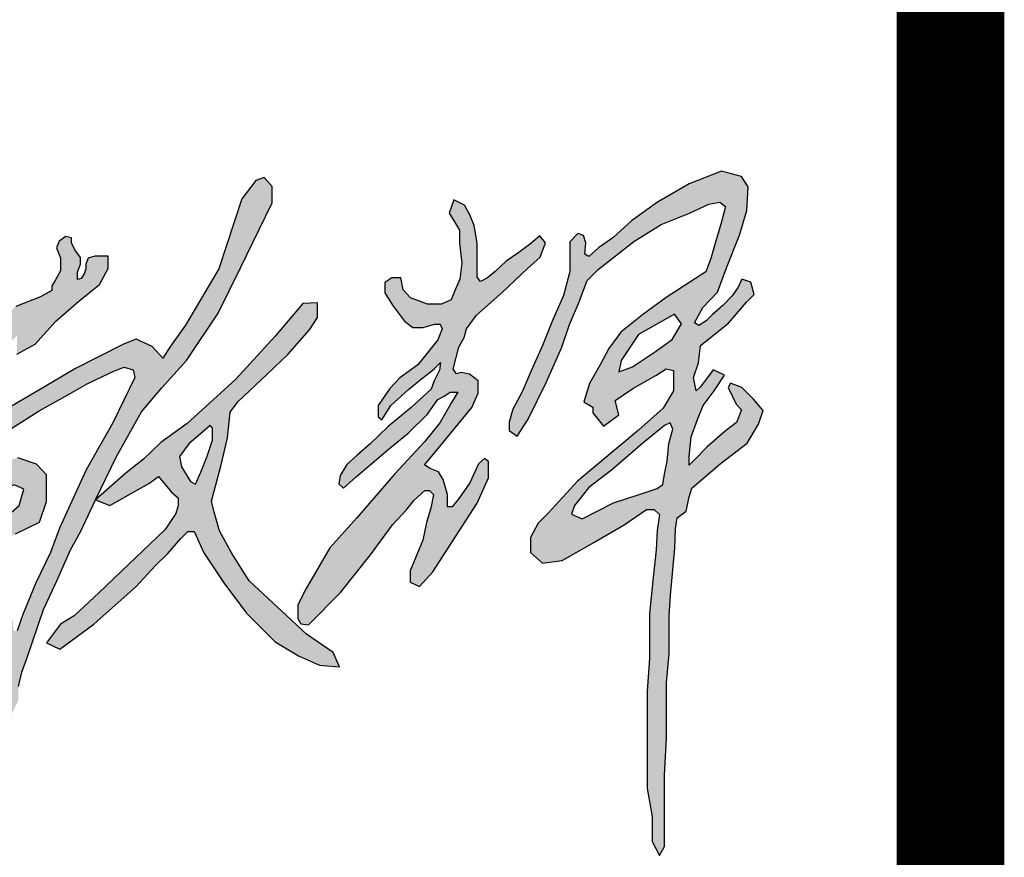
# Model space of a CAD drawing. Extents: x 499396 to 499732, y 3804753 to 3804872.
# Tile 33 of 41: x 499728.39 to 499730.22, y 3804777.58 to 3804779.13. Entities that reach past the tile are written whole.
import ezdxf

# ---------------------------------------------------------------- set-up
doc = ezdxf.new("R2010")
doc.units = 0
doc.layers.get('0').update_dxf_attribs({"linetype": 'CONTINUOUS'})
doc.layers.add('PUB_TITLE', color=4, linetype='CONTINUOUS')

# ---------------------------------------------------------------- blocks, each defined once
blk = doc.blocks.new('李敬辉')
h = blk.add_hatch(color=3)
h.paths.add_polyline_path([(3996.5, 949.9), (3919.8, 887.2), (3809.5, 793), (3729.9, 732.1), (3679.7, 668.6), (3669.6, 638.7), (3706.9, 622.2), (3817.5, 677.6), (3907.1, 707.5), (3970.1, 727.8), (3990.4, 742.7), (3996.3, 778.5), (4006, 824.1), (4011.9, 887.1), (4025.7, 937.2), (4016.7, 959.1)], flags=16)
h.paths.add_polyline_path([(4032, 1341.1), (3905.5, 1269.8), (3844.2, 1178.4), (3835.4, 1138.4), (3884.2, 1155.9), (3964.4, 1209.7), (4023.3, 1252.2), (4055.8, 1307.3)], flags=16)
h.paths.add_polyline_path([(3256.3, 1743.5), (3239.1, 1695.7), (3257.9, 1665.2), (3275.4, 1637), (3275.4, 1590.6), (3284.3, 1520.3), (3276.6, 1463.7), (3258.6, 1420.5), (3246.5, 1391.6), (3212.2, 1376.8), (3163.3, 1376.8), (3103.4, 1398.7), (3077.6, 1426.3), (3069.2, 1468.8), (3038.3, 1468.8), (3013.8, 1452.7), (3013.8, 1416), (3040.2, 1372.9), (3083, 1316.6), (3111.4, 1294.8), (3148.5, 1294.8), (3188, 1305.9), (3207.8, 1305.9), (3215.4, 1290.2), (3199.2, 1250.7), (3129, 1162.9), (3065.7, 1116.9), (3031.3, 1079.7), (2990.2, 1019.6), (2990.2, 980), (3002.5, 969.3), (3034.7, 1019.6), (3096.3, 1076.4), (3141.9, 1114.3), (3172.4, 1137.8), (3187.9, 1149.8), (3209.3, 1171.5), (3205.4, 1144.7), (3186.4, 1107.1), (3176.2, 1077.5), (3105.4, 1013.1), (3024.6, 946.4), (2961.7, 885.9), (2916.4, 845.5), (2879.9, 812.4), (2856.7, 773.9), (2851.3, 744.4), (2868, 729.6), (2913.9, 771), (3024.2, 863.9), (3095, 923.4), (3162.2, 988.1), (3199.8, 1041), (3221.7, 1053.5), (3242.8, 1066.7), (3269.9, 1066.7), (3247.3, 1030.3), (3206.2, 959.7), (3152.3, 892.8), (3048, 780.3), (2914.6, 624.9), (2820, 519.2), (2736.4, 377.1), (2707.5, 319.9), (2707.5, 271.6), (2718.3, 252.8), (2745.4, 249.2), (2858.1, 362.6), (2963.1, 494.8), (3040.7, 600.9), (3088, 652.1), (3116.2, 687.2), (3154.3, 721.3), (3169.9, 721.3), (3184.2, 707), (3175.2, 659.2), (3160, 608.6), (3147.2, 547.3), (3102.5, 439.3), (3102.5, 399.1), (3135.4, 384.2), (3182.1, 435.1), (3275.5, 581.1), (3338.1, 676.3), (3378.2, 765.6), (3378.2, 823.2), (3364, 834.1), (3343.1, 814.9), (3312.2, 748.1), (3274.6, 693.8), (3249.6, 663.8), (3233.7, 663.8), (3233.7, 706.9), (3217.9, 760.5), (3202.3, 787), (3172.4, 798.6), (3152.8, 811.7), (3179, 841.9), (3250.3, 928.9), (3319.2, 1012.8), (3341.3, 1063.1), (3341.3, 1107), (3311.2, 1129.8), (3281.9, 1136.6), (3265.6, 1130.9), (3253.7, 1147.7), (3273.4, 1224.7), (3292.3, 1258.9), (3300.9, 1289.2), (3335.2, 1337.8), (3426.7, 1418.5), (3514.9, 1502.1), (3559.8, 1542.1), (3577.8, 1591.9), (3558.2, 1616.4), (3526.3, 1589.5), (3483.8, 1557.6), (3439.6, 1527.4), (3401.2, 1491.4), (3374.2, 1468.6), (3349.7, 1456.3), (3337.5, 1471.8), (3337.5, 1533.9), (3337.5, 1591.2), (3327.7, 1652.9), (3312, 1690.3), (3293.1, 1724.5)])
h.paths.add_polyline_path([(2399.1, 950), (2324.1, 885.6), (2291.8, 840.4), (2298.3, 804.1), (2329.9, 753.2), (2348.1, 743.8), (2366.9, 785.4), (2388.6, 842.2), (2407.9, 897.9), (2407.9, 924.2), (2407.9, 940)], flags=16)
h.paths.add_polyline_path([(2725.7, 1379), (2627.5, 1264.2), (2489.2, 1112.6), (2318.3, 957.3), (2225.5, 889.5), (2164.9, 831.4), (2104.2, 784), (1996.8, 689), (2046.4, 668.3), (2183.7, 745.8), (2217.7, 770), (2263.7, 715.8), (2286.8, 695.6), (2286.8, 668.1), (2279.1, 640.7), (2241.6, 583.9), (2112.4, 460.7), (2008.5, 361.2), (1921.1, 281.2), (1873.5, 252), (1823.9, 185.9), (1871.5, 163.6), (1991.1, 251), (2139.4, 383.4), (2206.8, 457.7), (2250.4, 499.7), (2296, 552), (2320.7, 577.4), (2342.9, 577.4), (2377.1, 502.7), (2447.9, 397.1), (2527.5, 290.4), (2627.4, 188.8), (2710.2, 140.2), (2783.6, 107.8), (2853.8, 101.2), (2831.8, 151.6), (2737.5, 216.1), (2653, 296.3), (2536.3, 404.1), (2475, 501.9), (2432.5, 579.3), (2413.4, 645.4), (2403.8, 683.6), (2436.7, 807.2), (2460.6, 906.3), (2469.3, 996.4), (2496.6, 1033.1), (2598.2, 1129.4), (2672.2, 1199.7), (2749.1, 1286.2), (2776.5, 1328.9), (2776.5, 1380.6)])
h.paths.add_polyline_path([(1689.9, 731.3), (1619.3, 718.8), (1581.1, 687.5), (1558.3, 632.3), (1548.1, 601.5), (1587.4, 575.9), (1663.1, 612.3), (1728.6, 668.7), (1745.1, 726.2), (1710.4, 741.5)], flags=16)
h.paths.add_polyline_path([(1183.5, 736.1), (1135.3, 680.4), (1135.3, 637.9), (1187.9, 631.1), (1265.4, 671.1), (1343.6, 713.6), (1415.6, 756.7), (1451.9, 777.3), (1476.9, 766.1), (1476.9, 656.6), (1466.1, 576.7), (1445.6, 528.9), (1445.6, 488.6), (1491.6, 468.7), (1546.4, 468.7), (1627.3, 509.5), (1666.3, 542.2), (1715.8, 568.7), (1800, 610.5), (1823.7, 682.5), (1823.7, 776.5), (1789.4, 814.2), (1723.5, 836.2), (1652.4, 814.2), (1589, 754.2), (1566.5, 775.8), (1572.1, 819.5), (1640.5, 889.1), (1699.3, 937.6), (1799, 1001.9), (1910.2, 1063.5), (1966.9, 1096.7), (2020.9, 1122.3), (2062.9, 1142), (2097.2, 1154.5), (2128.3, 1145.2), (2134.9, 1119.1), (2057.3, 959.5), (1963.6, 793.8), (1869.9, 589), (1838.1, 503.3), (1786.6, 396.8), (1740.7, 285.2), (1721.1, 227.6), (1708.7, 227.6), (1705.4, 264.7), (1693.5, 298.9), (1697.4, 321.2), (1684.3, 345.8), (1673.5, 360.3), (1659.5, 385.2), (1665.7, 400.5), (1660, 414.6), (1640.6, 405.3), (1640.6, 365.8), (1657.3, 320.4), (1666.3, 251.5), (1666.3, 181), (1666.3, 123.1), (1666.3, 64.7), (1644.7, 8.4), (1644.7, -29.4), (1644.7, -68.9), (1667.3, -85.1), (1699.4, -69.4), (1725.7, -14.7), (1725.7, 32.1), (1737.3, 83), (1754.6, 130.3), (1774.9, 189.9), (1813.7, 303.5), (1860.2, 404.2), (1908.2, 512.7), (1944.4, 578.6), (1996.8, 689), (2070.3, 840.5), (2157.7, 998), (2228.2, 1080.9), (2316.4, 1178.2), (2427.8, 1344.3), (2506.4, 1503.7), (2572.1, 1639.4), (2617.3, 1732.8), (2617.3, 1789.9), (2589.4, 1821.2), (2559.7, 1810.5), (2511.1, 1746.3), (2429.5, 1500.9), (2312.8, 1303.1), (2260.4, 1228.8), (2233.1, 1187), (2195.3, 1227.4), (2139.4, 1253.8), (2094.3, 1236.1), (1925.7, 1150.5), (1796.8, 1074.1), (1563.7, 938.6), (1446.2, 861.5), (1288.4, 792.8), (1232.4, 768)])
h.paths.add_polyline_path([(1507.6, 1611.5), (1471.8, 1551.3), (1453.9, 1489.5), (1475.9, 1432), (1499.4, 1368.2), (1516.1, 1322.9), (1506.5, 1297.6), (1495.8, 1275.1), (1446.2, 1256.3), (1384.9, 1233.3), (1346, 1178.4), (1346, 1146.8), (1361.8, 1129.9), (1409.9, 1150.4), (1463, 1178.4), (1522.8, 1196.3), (1539.7, 1176.4), (1546.8, 1106.4), (1546.8, 1050.8), (1561.6, 1031.9), (1604.6, 1046.7), (1636.7, 1085.5), (1636.7, 1138.1), (1655.8, 1165.8), (1674.2, 1205.1), (1692.2, 1237.8), (1720, 1265.6), (1720, 1239.9), (1720, 1200.8), (1783.9, 1235.8), (1857, 1317.1), (1938.4, 1387.1), (2010.5, 1445.7), (2041.4, 1501.3), (2041.4, 1544.5), (1994, 1544.5), (1970.9, 1537.5), (1962, 1517.3), (1962, 1500.9), (1956.3, 1482.4), (1946.3, 1466.7), (1933.5, 1462.8), (1933.5, 1489.1), (1943.5, 1517.3), (1943.5, 1540.4), (1923.9, 1567.6), (1911.8, 1591.4), (1911.8, 1609.9), (1891.5, 1614.5), (1883.6, 1608.8), (1868.4, 1597.3), (1858.9, 1574.8), (1873.1, 1539.8), (1873.1, 1518.3), (1873.1, 1493), (1854.1, 1459.2), (1843.2, 1441.3), (1843.2, 1424.7), (1803.5, 1402), (1716.1, 1368.1), (1670.9, 1330.8), (1650.5, 1304.2), (1608.7, 1304.2), (1594, 1337.6), (1594, 1420.4), (1550.7, 1471), (1550.7, 1520.7), (1566, 1577.6), (1566, 1619.2), (1532.6, 1619.2)], flags=17)
h.paths.add_polyline_path([(168.3, 582.6), (175, 641.6), (267.1, 713.1), (434.8, 770.1), (553.4, 799.2), (623.7, 799.2), (670.1, 766.1), (662.8, 731.6), (607.8, 654.2), (515.7, 562), (470.6, 525.5), (470.6, 498.4), (527.6, 480.5), (649.6, 493.1), (809.4, 516.2), (985.6, 537.9), (1089.2, 557.1), (1146, 573), (1190.3, 543.8), (1208.6, 504.6), (1178.6, 451.1), (1102.6, 432.8), (970.6, 406.1), (837.8, 406.1), (676, 394.3), (617.4, 394.3), (617.4, 362.7), (653.2, 285.8), (662.5, 224), (643.8, 171.5), (596.9, 109.7), (500.3, 64.7), (399.1, 64.7), (276.5, 64.7), (186.7, 64.7), (113.4, 31.9), (0, 0), (30.7, 82.6), (125.2, 138.1), (253.7, 168.3), (377.2, 168.3), (435.3, 152.5), (527.3, 169.1), (556.4, 220.5), (526.5, 281), (446.1, 328.2), (375.6, 363), (287.7, 363), (223, 326.5), (138.4, 258.6), (74.6, 189.8), (15.7, 169.1), (-13.3, 198.9), (28.1, 265.2), (101.1, 355.5), (176.3, 421.5), (249.6, 448.8), (316.6, 466.8), (362, 491.2), (424.3, 559.5), (479, 604.9), (519.7, 656), (537.2, 689.2), (503.4, 689.2), (447.6, 663), (349.8, 615.9), (291.6, 607.2), (224.7, 582.2), (183.9, 575.8)])
h.paths.add_polyline_path([(454.2, 1235.9), (412.6, 1217.6), (373.2, 1179), (341.3, 1152.7), (323.3, 1137), (332.7, 1129.5), (391.2, 1138.8), (442.9, 1147.2), (466.8, 1162.8), (466.8, 1193.3), (466.8, 1220.7), (460.6, 1231.4)], flags=16)
h.paths.add_polyline_path([(584.9, 1900), (575.7, 1780.4), (575.7, 1654), (581.8, 1572.9), (581.8, 1526.9), (593.4, 1507.8), (633.2, 1521), (723.4, 1567.2), (787.9, 1588.9), (787.9, 1628.1), (740.8, 1726.6), (669, 1826.7), (622.6, 1881.6)], flags=16)
h.paths.add_polyline_path([(550.7, 2092.7), (510, 2033.6), (510, 1861.8), (521.2, 1723.2), (521.2, 1632), (521.2, 1554.5), (516.2, 1519.2), (503.1, 1492.2), (450, 1471.6), (373.8, 1446.8), (280.4, 1421.2), (207.1, 1394.8), (197.1, 1357.1), (229.1, 1323.6), (367.4, 1359.2), (439.3, 1380.6), (478.5, 1380.6), (499.6, 1370.1), (481.2, 1327.7), (410.9, 1298.6), (364.9, 1259.2), (303.2, 1209.7), (255.1, 1158.1), (215.5, 1107.2), (185.1, 1049.9), (185.1, 1017.4), (251.5, 1017.4), (369.7, 1047.8), (435.4, 1057.7), (448.1, 1043.5), (431.7, 976.1), (419, 915.1), (412, 871.7), (412, 836.2), (428.7, 822.1), (470.8, 841), (509.9, 894.5), (537.9, 969), (552.2, 1029.1), (565, 1083.3), (635.5, 1094.6), (742.4, 1103.1), (827.4, 1114), (889.7, 1120.5), (898.4, 1166.7), (891.9, 1200.2), (840, 1208), (741.9, 1208), (640, 1183.3), (590.8, 1162.2), (562, 1150.9), (543, 1162.2), (543, 1233.5), (552, 1265.7), (562.9, 1301.8), (577.4, 1349.3), (611.2, 1410.9), (685.9, 1450.1), (791.5, 1489.5), (880.3, 1536), (910.3, 1580.7), (878.4, 1632.1), (784.3, 1783.3), (711.3, 1895.6), (631.1, 2001), (590.4, 2061.4)])
h.paths.add_polyline_path([(4308.8, 1042.2), (4267.9, 1083.5), (4228.5, 1099), (4220.3, 1083), (4248, 1024.7), (4267, 1004.4), (4249.9, 960.1), (4210.1, 930), (4146.3, 875.1), (4101.2, 829.1), (4083.5, 810.5), (4082.6, 840.6), (4090.6, 909.6), (4112.8, 971.1), (4132.3, 1019.7), (4171.2, 1071.9), (4207.1, 1126.4), (4167, 1145.6), (4123.4, 1086.1), (4107.5, 1071.9), (4098.7, 1118.8), (4116.4, 1170.1), (4122.5, 1231), (4220.9, 1309.4), (4284.5, 1383.9), (4311.3, 1410.7), (4299.4, 1453.4), (4268.6, 1464.3), (4255.7, 1436.5), (4233.8, 1405.7), (4201, 1372), (4163.3, 1339.2), (4142.4, 1317.4), (4117.5, 1301.5), (4101.6, 1310.4), (4130.5, 1365), (4183.1, 1418.7), (4214, 1504.5), (4259.7, 1618.7), (4285.5, 1705.1), (4290.5, 1788.5), (4266.6, 1825.3), (4197.1, 1844.2), (4082.8, 1799.5), (3971.5, 1734.9), (3880, 1669.4), (3814.5, 1609.8), (3763.8, 1574), (3730, 1544.2), (3716.1, 1552.2), (3720, 1591.9), (3711.1, 1617.7), (3691.9, 1624.6), (3664.1, 1595.5), (3664.1, 1561.5), (3664.1, 1490.9), (3641.4, 1406.5), (3602.6, 1319.4), (3567.6, 1230.6), (3527.5, 1141.6), (3495.9, 1067.6), (3462.7, 1007.4), (3450.3, 962), (3450.3, 931.7), (3478.8, 912.7), (3517.5, 971.6), (3581.2, 1103.6), (3635, 1225.5), (3662.1, 1304.9), (3694, 1379.1), (3724.1, 1459.3), (3763, 1498.7), (3888.5, 1596.3), (3984.2, 1656.5), (4084.6, 1696), (4151.7, 1727.6), (4191.2, 1735.1), (4211.2, 1719.7), (4196.8, 1665.3), (4175.7, 1594.8), (4159, 1536.3), (4141.8, 1490.4), (4105.2, 1466.9), (4002.3, 1399.7), (3919.1, 1339.4), (3843.4, 1278.4), (3801.2, 1220.8), (3771.9, 1165.1), (3733.2, 1097.7), (3713.2, 1032.7), (3744.9, 1014.5), (3744.9, 994.8), (3781.7, 947.9), (3835.7, 987.8), (3822.8, 1038.2), (3884.7, 1080.2), (3966.2, 1126.1), (4001.8, 1149.6), (4027.6, 1142.7), (4027.6, 1072.2), (3991.9, 1011.1), (3905.3, 932.9), (3691.1, 754.7), (3587.5, 642), (3552.6, 606.3), (3525.8, 556), (3525.8, 503.2), (3567.2, 465.9), (3636.2, 474.9), (3747.4, 538.9), (3854.6, 600.6), (3933.3, 654.1), (3960.1, 654.1), (3978.9, 637), (3970.7, 581.1), (3966.9, 512.6), (3956.4, 415.5), (3943.8, 288.6), (3943.8, 132.3), (3935.5, 15.8), (3935.5, -184.7), (3935.5, -326), (3953.3, -425.1), (3953.3, -512.8), (3978.4, -561.8), (3996.7, -529.9), (3996.7, -404.6), (3996.7, -280.4), (4003, -148.6), (4003, -50.4), (4003, 46.6), (4013.1, 147.7), (4013.1, 282.3), (4017.6, 353.2), (4032.3, 518.3), (4035.5, 586.6), (4041.1, 624.7), (4072.8, 648.5), (4083.2, 698.5), (4091.9, 729.4), (4192, 815.3), (4286.7, 888.2), (4327, 954.7), (4343.5, 1002)])
for points in [[(4267, 1004.4), (4249.9, 960.1), (4210.1, 930), (4146.3, 875.1), (4101.2, 829.1), (4083.5, 810.5), (4082.6, 840.6), (4090.6, 909.6), (4112.8, 971.1), (4132.3, 1019.7), (4171.2, 1071.9), (4207.1, 1126.4), (4167, 1145.6), (4123.4, 1086.1), (4107.5, 1071.9), (4098.7, 1118.8), (4116.4, 1170.1), (4122.5, 1231), (4220.9, 1309.4), (4284.5, 1383.9), (4311.3, 1410.7), (4299.4, 1453.4), (4268.6, 1464.3), (4255.7, 1436.5), (4233.8, 1405.7), (4201, 1372), (4163.3, 1339.2), (4142.4, 1317.4), (4117.5, 1301.5), (4101.6, 1310.4), (4130.5, 1365), (4183.1, 1418.7), (4214, 1504.5), (4259.7, 1618.7), (4285.5, 1705.1), (4290.5, 1788.5), (4266.6, 1825.3), (4197.1, 1844.2), (4082.8, 1799.5), (3971.5, 1734.9), (3880, 1669.4), (3814.5, 1609.8), (3763.8, 1574), (3730, 1544.2), (3716.1, 1552.2), (3720, 1591.9), (3711.1, 1617.7), (3691.9, 1624.6), (3664.1, 1595.5), (3664.1, 1561.5), (3664.1, 1490.9), (3641.4, 1406.5), (3602.6, 1319.4), (3567.6, 1230.6), (3527.5, 1141.6), (3495.9, 1067.6), (3462.7, 1007.4), (3450.3, 962), (3450.3, 931.7), (3478.8, 912.7), (3517.5, 971.6), (3581.2, 1103.6), (3635, 1225.5), (3662.1, 1304.9), (3694, 1379.1), (3724.1, 1459.3), (3763, 1498.7), (3888.5, 1596.3), (3984.2, 1656.5), (4084.6, 1696), (4151.7, 1727.6), (4191.2, 1735.1), (4211.2, 1719.7), (4196.8, 1665.3), (4175.7, 1594.8), (4159, 1536.3), (4141.8, 1490.4), (4105.2, 1466.9), (4002.3, 1399.7), (3919.1, 1339.4), (3843.4, 1278.4), (3801.2, 1220.8), (3771.9, 1165.1), (3733.2, 1097.7), (3713.2, 1032.7), (3744.9, 1014.5), (3744.9, 994.8), (3781.7, 947.9), (3835.7, 987.8), (3822.8, 1038.2), (3884.7, 1080.2), (3966.2, 1126.1), (4001.8, 1149.6), (4027.6, 1142.7), (4027.6, 1072.2), (3991.9, 1011.1), (3905.3, 932.9), (3691.1, 754.7), (3587.5, 642), (3552.6, 606.3), (3525.8, 556), (3525.8, 503.2), (3567.2, 465.9), (3636.2, 474.9), (3747.4, 538.9), (3854.6, 600.6), (3933.3, 654.1), (3960.1, 654.1), (3978.9, 637), (3970.7, 581.1), (3966.9, 512.6), (3956.4, 415.5), (3943.8, 288.6), (3943.8, 132.3), (3935.5, 15.8), (3935.5, -184.7), (3935.5, -326), (3953.3, -425.1), (3953.3, -512.8), (3978.4, -561.8), (3996.7, -529.9), (3996.7, -404.6), (3996.7, -280.4), (4003, -148.6), (4003, -50.4), (4003, 46.6), (4013.1, 147.7), (4013.1, 282.3), (4017.6, 353.2), (4032.3, 518.3), (4035.5, 586.6), (4041.1, 624.7), (4072.8, 648.5), (4083.2, 698.5), (4091.9, 729.4), (4192, 815.3), (4286.7, 888.2), (4327, 954.7), (4343.5, 1002), (4308.8, 1042.2)], [(1715.8, 568.7), (1800, 610.5), (1823.7, 682.5), (1823.7, 776.5), (1789.4, 814.2), (1723.5, 836.2)], [(1699.3, 937.6), (1799, 1001.9), (1910.2, 1063.5), (1966.9, 1096.7), (2020.9, 1122.3), (2062.9, 1142), (2097.2, 1154.5), (2128.3, 1145.2), (2134.9, 1119.1), (2057.3, 959.5), (1963.6, 793.8), (1869.9, 589), (1838.1, 503.3), (1786.6, 396.8), (1740.7, 285.2), (1721.1, 227.6)], [(1725.7, 32.1), (1737.3, 83), (1754.6, 130.3), (1774.9, 189.9), (1813.7, 303.5), (1860.2, 404.2), (1908.2, 512.7), (1944.4, 578.6), (1996.8, 689), (2070.3, 840.5), (2157.7, 998), (2228.2, 1080.9), (2316.4, 1178.2), (2427.8, 1344.3), (2506.4, 1503.7), (2572.1, 1639.4), (2617.3, 1732.8), (2617.3, 1789.9), (2589.4, 1821.2), (2559.7, 1810.5), (2511.1, 1746.3), (2429.5, 1500.9), (2312.8, 1303.1), (2260.4, 1228.8), (2233.1, 1187), (2195.3, 1227.4), (2139.4, 1253.8), (2094.3, 1236.1), (1925.7, 1150.5), (1796.8, 1074.1), (1563.7, 938.6)], [(1720, 1200.8), (1783.9, 1235.8), (1857, 1317.1), (1938.4, 1387.1), (2010.5, 1445.7), (2041.4, 1501.3), (2041.4, 1544.5), (1994, 1544.5), (1970.9, 1537.5), (1962, 1517.3), (1962, 1500.9), (1956.3, 1482.4), (1946.3, 1466.7), (1933.5, 1462.8), (1933.5, 1489.1), (1943.5, 1517.3), (1943.5, 1540.4), (1923.9, 1567.6), (1911.8, 1591.4), (1911.8, 1609.9), (1891.5, 1614.5), (1883.6, 1608.8), (1868.4, 1597.3), (1858.9, 1574.8), (1873.1, 1539.8), (1873.1, 1518.3), (1873.1, 1493), (1854.1, 1459.2), (1843.2, 1441.3), (1843.2, 1424.7), (1803.5, 1402), (1716.1, 1368.1)], [(4308.8, 1042.2), (4267.9, 1083.5), (4228.5, 1099), (4220.3, 1083), (4248, 1024.7), (4267, 1004.4)]]:
    blk.add_lwpolyline(points)
for points in [[(3256.3, 1743.5), (3239.1, 1695.7), (3257.9, 1665.2), (3275.4, 1637), (3275.4, 1590.6), (3284.3, 1520.3), (3276.6, 1463.7), (3258.6, 1420.5), (3246.5, 1391.6), (3212.2, 1376.8), (3163.3, 1376.8), (3103.4, 1398.7), (3077.6, 1426.3), (3069.2, 1468.8), (3038.3, 1468.8), (3013.8, 1452.7), (3013.8, 1416), (3040.2, 1372.9), (3083, 1316.6), (3111.4, 1294.8), (3148.5, 1294.8), (3188, 1305.9), (3207.8, 1305.9), (3215.4, 1290.2), (3199.2, 1250.7), (3129, 1162.9), (3065.7, 1116.9), (3031.3, 1079.7), (2990.2, 1019.6), (2990.2, 980), (3002.5, 969.3), (3034.7, 1019.6), (3096.3, 1076.4), (3141.9, 1114.3), (3172.4, 1137.8), (3187.9, 1149.8), (3209.3, 1171.5), (3205.4, 1144.7), (3186.4, 1107.1), (3176.2, 1077.5), (3105.4, 1013.1), (3024.6, 946.4), (2961.7, 885.9), (2916.4, 845.5), (2879.9, 812.4), (2856.7, 773.9), (2851.3, 744.4), (2868, 729.6), (2913.9, 771), (3024.2, 863.9), (3095, 923.4), (3162.2, 988.1), (3199.8, 1041), (3221.7, 1053.5), (3242.8, 1066.7), (3269.9, 1066.7), (3247.3, 1030.3), (3206.2, 959.7), (3152.3, 892.8), (3048, 780.3), (2914.6, 624.9), (2820, 519.2), (2736.4, 377.1), (2707.5, 319.9), (2707.5, 271.6), (2718.3, 252.8), (2745.4, 249.2), (2858.1, 362.6), (2963.1, 494.8), (3040.7, 600.9), (3088, 652.1), (3116.2, 687.2), (3154.3, 721.3), (3169.9, 721.3), (3184.2, 707), (3175.2, 659.2), (3160, 608.6), (3147.2, 547.3), (3102.5, 439.3), (3102.5, 399.1), (3135.4, 384.2), (3182.1, 435.1), (3275.5, 581.1), (3338.1, 676.3), (3378.2, 765.6), (3378.2, 823.2), (3364, 834.1), (3343.1, 814.9), (3312.2, 748.1), (3274.6, 693.8), (3249.6, 663.8), (3233.7, 663.8), (3233.7, 706.9), (3217.9, 760.5), (3202.3, 787), (3172.4, 798.6), (3152.8, 811.7), (3179, 841.9), (3250.3, 928.9), (3319.2, 1012.8), (3341.3, 1063.1), (3341.3, 1107), (3311.2, 1129.8), (3281.9, 1136.6), (3265.6, 1130.9), (3253.7, 1147.7), (3273.4, 1224.7), (3292.3, 1258.9), (3300.9, 1289.2), (3335.2, 1337.8), (3426.7, 1418.5), (3514.9, 1502.1), (3559.8, 1542.1), (3577.8, 1591.9), (3558.2, 1616.4), (3526.3, 1589.5), (3483.8, 1557.6), (3439.6, 1527.4), (3401.2, 1491.4), (3374.2, 1468.6), (3349.7, 1456.3), (3337.5, 1471.8), (3337.5, 1533.9), (3337.5, 1591.2), (3327.7, 1652.9), (3312, 1690.3), (3293.1, 1724.5)], [(2725.7, 1379), (2627.5, 1264.2), (2489.2, 1112.6), (2318.3, 957.3), (2225.5, 889.5), (2164.9, 831.4), (2104.2, 784), (1996.8, 689), (2046.4, 668.3), (2183.7, 745.8), (2217.7, 770), (2263.7, 715.8), (2286.8, 695.6), (2286.8, 668.1), (2279.1, 640.7), (2241.6, 583.9), (2112.4, 460.7), (2008.5, 361.2), (1921.1, 281.2), (1873.5, 252), (1823.9, 185.9), (1871.5, 163.6), (1991.1, 251), (2139.4, 383.4), (2206.8, 457.7), (2250.4, 499.7), (2296, 552), (2320.7, 577.4), (2342.9, 577.4), (2377.1, 502.7), (2447.9, 397.1), (2527.5, 290.4), (2627.4, 188.8), (2710.2, 140.2), (2783.6, 107.8), (2853.8, 101.2), (2831.8, 151.6), (2737.5, 216.1), (2653, 296.3), (2536.3, 404.1), (2475, 501.9), (2432.5, 579.3), (2413.4, 645.4), (2403.8, 683.6), (2436.7, 807.2), (2460.6, 906.3), (2469.3, 996.4), (2496.6, 1033.1), (2598.2, 1129.4), (2672.2, 1199.7), (2749.1, 1286.2), (2776.5, 1328.9), (2776.5, 1380.6)], [(4032, 1341.1), (3905.5, 1269.8), (3844.2, 1178.4), (3835.4, 1138.4), (3884.2, 1155.9), (3964.4, 1209.7), (4023.3, 1252.2), (4055.8, 1307.3)], [(2399.1, 950), (2324.1, 885.6), (2291.8, 840.4), (2298.3, 804.1), (2329.9, 753.2), (2348.1, 743.8), (2366.9, 785.4), (2388.6, 842.2), (2407.9, 897.9), (2407.9, 924.2), (2407.9, 940)], [(3996.5, 949.9), (3919.8, 887.2), (3809.5, 793), (3729.9, 732.1), (3679.7, 668.6), (3669.6, 638.7), (3706.9, 622.2), (3817.5, 677.6), (3907.1, 707.5), (3970.1, 727.8), (3990.4, 742.7), (3996.3, 778.5), (4006, 824.1), (4011.9, 887.1), (4025.7, 937.2), (4016.7, 959.1)], [(1689.9, 731.3), (1619.3, 718.8), (1581.1, 687.5), (1558.3, 632.3), (1548.1, 601.5), (1587.4, 575.9), (1663.1, 612.3), (1728.6, 668.7), (1745.1, 726.2), (1710.4, 741.5)]]:
    blk.add_lwpolyline(points, close=True)
blk = doc.blocks.new('wrtgtg')
at = {"color": 4}
blk.add_line((7804.32, -4841.23), (7804.32, 52558.77), dxfattribs=at)
at = {"layer": 'PUB_TITLE'}
blk.add_line((7804.32, -4841.23), (7804.32, 52558.77), dxfattribs=at)
at = {"layer": 'PUB_TITLE', "const_width": 100}
blk.add_lwpolyline([(-72795.68, -4841.23), (7804.32, -4841.23), (7804.32, 52558.77), (-72795.68, 52558.77)], close=True, dxfattribs=at)
at = {"xscale": 0.2640000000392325, "yscale": 0.2640000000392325, "zscale": 0.2640000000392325}
blk.add_blockref('李敬辉', (6483.99, 6510.44), dxfattribs=at)

msp = doc.modelspace()

# ---------------------------------------------------------------- block references
at = {"xscale": 0.002, "yscale": 0.002, "zscale": 0.002}
msp.add_blockref('wrtgtg', (499714.5114, 3804764.8589), dxfattribs=at)

doc.saveas('drawing.dxf')
